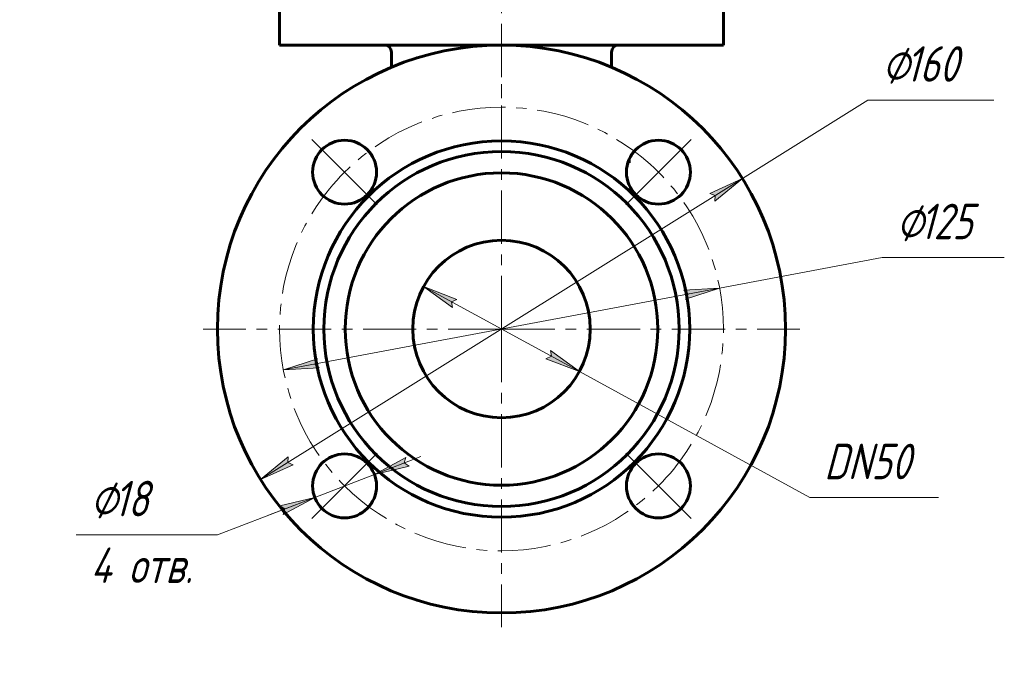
# Model space of a CAD drawing. Header units: millimetres. Extents: x 0 to 594, y 0 to 420.
# Tile 6 of 7: x 345 to 484, y 149 to 238. Entities that reach past the tile are written whole.
import ezdxf

# ---------------------------------------------------------------- set-up
doc = ezdxf.new("R2010")
doc.units = ezdxf.units.MM
for name, pattern in [('K5LT_AXLED', [12, 7.5, -1.5, 1.5, -1.5]), ('K5LT_BASIC', [0]), ('K5LT_THIN', [0])]:
    doc.linetypes.add(name, pattern=pattern)
doc.layers.add('Системный слой', color=7, linetype='Continuous')
doc.layers.add('Системный слой (1)', color=7, linetype='Continuous', true_color=0x6c6c6c)
doc.styles.add('KDIMTEXTSTYLE', font='txt', dxfattribs={"width": 0.96, "oblique": 15, "height": 5})
doc.styles.add('KTEXTSTYLE', font='txt', dxfattribs={"width": 0.96, "height": 5})
doc.dimstyles.new('KDIMSTYLE (0.50)', dxfattribs={"dimtxt": 5, "dimasz": 1, "dimexe": 2, "dimexo": 0, "dimgap": 1, "dimtad": 1, "dimlfac": 2, "dimtxsty": 'KDIMTEXTSTYLE', "dimsah": 1, "dimcen": 0, "dimdle": 1, "dimadec": 0, "dimazin": 0, "dimtfac": 0.667, "dimtmove": 0, "dimatfit": 3, "dimfxl": 1, "dimtvp": 1, "dimtolj": 1, "dimtzin": 0, "dimarcsym": 0})

# ---------------------------------------------------------------- blocks, each defined once
blk = doc.blocks.new('U31')
at = {"layer": 'Системный слой (1)', "color": 143, "linetype": 'K5LT_BASIC', "lineweight": 60, "true_color": 0x33acca}
for p, q in [((381.5, 234.82), (412.75, 234.82)), ((412.75, 234.82), (444, 234.82))]:
    blk.add_line(p, q, dxfattribs=at)
blk = doc.blocks.new('U33')
at = {"layer": 'Системный слой (1)', "color": 143, "linetype": 'K5LT_BASIC', "lineweight": 60, "true_color": 0x33acca}
for p, q in [((430.72, 218.23), (430.71, 218.22)), ((430.71, 218.22), (430.71, 218.21)), ((430.72, 218.26), (430.72, 218.23))]:
    blk.add_line(p, q, dxfattribs=at)
blk = doc.blocks.new('U37')
at = {"layer": 'Системный слой (1)', "color": 30, "linetype": 'K5LT_AXLED', "lineweight": 18, "true_color": 0xff8000}
for q in [(412.75, 236.82), (370.75, 194.82), (454.75, 194.82), (412.75, 152.82)]:
    blk.add_line((412.75, 194.82), q, dxfattribs=at)
blk = doc.blocks.new('U39')
at = {"layer": 'Системный слой (1)', "color": 30, "linetype": 'K5LT_AXLED', "lineweight": 18, "true_color": 0xff8000}
for p, q in [((390.65, 216.92), (386.05, 221.51)), ((434.85, 216.92), (439.44, 221.51)), ((395.25, 212.32), (390.65, 216.92)), ((430.25, 212.32), (434.85, 216.92)), ((395.25, 177.32), (390.65, 172.72)), ((430.25, 177.32), (434.85, 172.72)), ((390.65, 172.72), (386.05, 168.12)), ((434.85, 172.72), (439.44, 168.12))]:
    blk.add_line(p, q, dxfattribs=at)
for start, end in [(45, 135), (135, 225), (315, 45), (225, 315)]:
    blk.add_arc((412.75, 194.82), 31.25, start, end, dxfattribs=at)
blk = doc.blocks.new('D6')
at = {"layer": 'Системный слой (1)'}
for points in [[(442.78, 212.81), (446.67, 216.02), (442.08, 213.93), (442.85, 213.63)], [(378.83, 173.62), (383.42, 175.71), (382.64, 176), (382.72, 176.83)]]:
    blk.add_hatch(color=7, dxfattribs=at).paths.add_polyline_path(points)
at = {"layer": 'Системный слой (1)', "color": 7, "linetype": 'K5LT_THIN', "lineweight": 18, "true_color": 0xffffff}
for p, q in [((446.67, 216.02), (464.35, 227.07)), ((464.35, 227.07), (482.07, 227.07)), ((378.83, 173.62), (446.67, 216.02)), ((442.08, 213.93), (446.67, 216.02)), ((446.67, 216.02), (442.78, 212.81)), ((442.85, 213.63), (442.08, 213.93)), ((442.78, 212.81), (442.85, 213.63)), ((378.83, 173.62), (382.72, 176.83)), ((382.72, 176.83), (382.64, 176)), ((383.42, 175.71), (378.83, 173.62)), ((382.64, 176), (383.42, 175.71))]:
    blk.add_line(p, q, dxfattribs=at)
blk.add_wipeout([(466.35, 228.07), (466.35, 235.45), (479.52, 235.45), (479.52, 228.07)]).dxf.layer = 'Системный слой (1)'
at = {"layer": 'Системный слой (1)', "color": 7, "char_height": 5, "attachment_point": 1, "style": 'KTEXTSTYLE'}
for s, insert in [('\\fArial|b0|c204|p34;\\H5.0;\\W1.000;\\Q15;\\fGOST Type AU|b0|i0|c204|p34;\\Q15;\\W0.960;⌀', (466.35, 234.66)), ('\\fArial|b0|c204|p34;\\H5.0;\\W1.000;\\Q15;\\fGOST Type AU|b0|i0|c204|p34;\\Q15;\\W0.960;160', (469.65, 234.66))]:
    blk.add_mtext(s, dxfattribs=dict(at, insert=insert))
blk = doc.blocks.new('KDIMARROW_01')
at = {"layer": 'Системный слой'}
blk.add_hatch(color=0, dxfattribs=at).paths.add_polyline_path([(0, 0), (-5, 0.66), (-4.5, 0), (-5, -0.66)])
at = {"layer": 'Системный слой', "color": 0, "linetype": 'K5LT_THIN', "lineweight": 18}
for p, q in [((-4.5, 0), (-5, 0.66)), ((-5, 0.66), (0, 0)), ((0, 0), (-5, -0.66)), ((-5, -0.66), (-4.5, 0))]:
    blk.add_line(p, q, dxfattribs=at)
at = {"layer": 'Системный слой (1)', "color": 0, "linetype": 'K5LT_THIN', "lineweight": 18}
blk.add_line((162.1, 194.82), (161.6, 194.82), dxfattribs=at)
blk = doc.blocks.new('D7')
at = {"layer": 'Системный слой (1)'}
for points in [[(438.67, 199.02), (443.46, 200.59), (438.43, 200.31), (439.04, 199.75)], [(387.07, 189.33), (386.46, 189.88), (386.83, 190.62), (382.03, 189.05)]]:
    blk.add_hatch(color=7, dxfattribs=at).paths.add_polyline_path(points)
at = {"layer": 'Системный слой (1)', "color": 7, "linetype": 'K5LT_THIN', "lineweight": 18, "true_color": 0xffffff}
for p, q in [((443.46, 200.59), (466.35, 204.88)), ((466.35, 204.88), (483.54, 204.88)), ((382.03, 189.05), (443.46, 200.59)), ((438.43, 200.31), (443.46, 200.59)), ((439.04, 199.75), (438.43, 200.31)), ((443.46, 200.59), (438.67, 199.02)), ((438.67, 199.02), (439.04, 199.75)), ((382.03, 189.05), (386.83, 190.62)), ((386.83, 190.62), (386.46, 189.88)), ((387.07, 189.33), (382.03, 189.05)), ((386.46, 189.88), (387.07, 189.33))]:
    blk.add_line(p, q, dxfattribs=at)
blk.add_wipeout([(468.35, 205.88), (468.35, 213.26), (481.02, 213.26), (481.02, 205.88)]).dxf.layer = 'Системный слой (1)'
at = {"layer": 'Системный слой (1)', "color": 7, "char_height": 5, "attachment_point": 1, "style": 'KTEXTSTYLE'}
for s, insert in [('\\fArial|b0|c204|p34;\\H5.0;\\W1.000;\\Q15;\\fGOST Type AU|b0|i0|c204|p34;\\Q15;\\W0.960;⌀', (468.35, 212.47)), ('\\fArial|b0|c204|p34;\\H5.0;\\W1.000;\\Q15;\\fGOST Type AU|b0|i0|c204|p34;\\Q15;\\W0.960;125', (471.65, 212.47))]:
    blk.add_mtext(s, dxfattribs=dict(at, insert=insert))
blk = doc.blocks.new('D8')
at = {"layer": 'Системный слой (1)'}
for points in [[(406.48, 198.99), (401.78, 200.82), (405.85, 197.84), (405.73, 198.66)], [(423.72, 188.82), (419.64, 191.8), (419.77, 190.98), (419.01, 190.64)]]:
    blk.add_hatch(color=7, dxfattribs=at).paths.add_polyline_path(points)
at = {"layer": 'Системный слой (1)', "color": 7, "linetype": 'K5LT_THIN', "lineweight": 18, "true_color": 0xffffff}
for p, q in [((401.78, 200.82), (406.48, 198.99)), ((405.85, 197.84), (401.78, 200.82)), ((401.78, 200.82), (423.72, 188.82)), ((406.48, 198.99), (405.73, 198.66)), ((405.73, 198.66), (405.85, 197.84)), ((419.77, 190.98), (419.64, 191.8)), ((419.64, 191.8), (423.72, 188.82)), ((419.01, 190.64), (419.77, 190.98)), ((423.72, 188.82), (419.01, 190.64)), ((423.72, 188.82), (456.17, 171.07)), ((456.17, 171.07), (474.29, 171.07))]:
    blk.add_line(p, q, dxfattribs=at)
blk.add_wipeout([(458.17, 172.07), (458.17, 179.45), (471.73, 179.45), (471.73, 172.07)]).dxf.layer = 'Системный слой (1)'
at = {"layer": 'Системный слой (1)', "color": 7, "insert": (458.17, 178.66), "char_height": 5, "attachment_point": 1, "style": 'KTEXTSTYLE'}
blk.add_mtext('\\fArial|b0|c204|p34;\\H5.0;\\W1.000;\\Q15;\\fGOST Type AU|b0|i0|c204|p34;\\Q15;\\W0.960;DN50', dxfattribs=at)
blk = doc.blocks.new('D9')
at = {"layer": 'Системный слой (1)'}
for points in [[(399.05, 175.95), (399.76, 175.51), (394.85, 174.33), (399.28, 176.74)], [(382.02, 168.7), (386.45, 171.11), (381.55, 169.93), (382.25, 169.49)]]:
    blk.add_hatch(color=7, dxfattribs=at).paths.add_polyline_path(points)
at = {"layer": 'Системный слой (1)', "color": 7, "linetype": 'K5LT_THIN', "lineweight": 18, "true_color": 0xffffff}
for p, q in [((394.85, 174.33), (401.39, 176.84)), ((399.28, 176.74), (394.85, 174.33)), ((399.05, 175.95), (399.28, 176.74)), ((394.85, 174.33), (399.76, 175.51)), ((399.76, 175.51), (399.05, 175.95)), ((394.85, 174.33), (386.45, 171.11)), ((386.45, 171.11), (372.75, 165.85)), ((386.45, 171.11), (379.92, 168.6)), ((386.45, 171.11), (381.55, 169.93)), ((382.02, 168.7), (386.45, 171.11)), ((381.55, 169.93), (382.25, 169.49)), ((382.25, 169.49), (382.02, 168.7))]:
    blk.add_line(p, q, dxfattribs=at)
blk.add_wipeout([(354.87, 157.46), (354.87, 174.23), (370.11, 174.23), (370.11, 157.46)]).dxf.layer = 'Системный слой (1)'
blk.add_line((372.75, 165.85), (352.87, 165.85), dxfattribs=at)
at = {"layer": 'Системный слой (1)', "color": 7, "char_height": 5, "attachment_point": 1, "style": 'KTEXTSTYLE'}
for s, insert in [('\\fArial|b0|c204|p34;\\H5.0;\\W1.000;\\Q15;\\fGOST Type AU|b0|i0|c204|p34;\\Q15;\\W0.960;⌀', (354.87, 173.43)), ('\\fArial|b0|c204|p34;\\H5.0;\\W1.000;\\Q15;\\fGOST Type AU|b0|i0|c204|p34;\\Q15;\\W0.960;18', (358.18, 173.43)), ('\\fArial|b0|c204|p34;\\H5.0;\\W1.000;\\Q15;\\fGOST Type AU|b0|i0|c204|p34;\\Q15;\\W0.960;4 отв.', (354.87, 164.05))]:
    blk.add_mtext(s, dxfattribs=dict(at, insert=insert))

msp = doc.modelspace()

# ---------------------------------------------------------------- linework, layer by layer
at = {"layer": 'Системный слой (1)', "color": 143, "linetype": 'K5LT_BASIC', "lineweight": 60, "true_color": 0x33acca}
for p, q in [((381.498, 234.8182), (381.498, 239.5682)), ((443.998, 234.8182), (443.998, 239.5682)), ((397.248, 231.693), (397.248, 233.8182)), ((428.248, 231.693), (428.248, 233.8182)), ((430.5368, 218.2146), (430.7093, 218.2146)), ((430.5494, 218.2557), (430.7211, 218.2557)), ((430.704, 218.6761), (430.7211, 218.2557)), ((430.7211, 218.2557), (430.7452, 218.2557)), ((430.7452, 218.2557), (430.7452, 218.7701))]:
    msp.add_line(p, q, dxfattribs=at)
for centre, radius in [((412.748, 194.8182), 40), ((390.651, 216.9153), 4.5), ((412.748, 194.8182), 26.5), ((434.8451, 216.9153), 4.5), ((412.748, 194.8182), 25), ((412.748, 194.8182), 22), ((412.748, 194.8182), 12.5), ((390.651, 172.7211), 4.5), ((434.8451, 172.7211), 4.5)]:
    msp.add_circle(centre, radius, dxfattribs=at)
for centre, start, end in [((396.248, 233.8182), 0, 90), ((429.248, 233.8182), 90, 180)]:
    msp.add_arc(centre, 1, start, end, dxfattribs=at)

# ---------------------------------------------------------------- block references
at = {"layer": 'Системный слой (1)'}
for name in ['U37', 'U31', 'U39', 'U33']:
    msp.add_blockref(name, (0, 0), dxfattribs=at)

# ---------------------------------------------------------------- next in the draw order: dimensions: what is measured, and where the dimension line sits
at = {"layer": 'Системный слой (1)', "color": 7}
dim = msp.add_diameter_dim_2p(p1=(344.9087, 152.4174), p2=(480.5874, 237.219), dimstyle='KDIMSTYLE (0.50)', override={"dimtih": 1, "dimtoh": 1, "dimpost": '\\fGOST Type AU|b0|c204|p34;\\H5.0;\\W0.960;\\Q15;<>', "dimblk1": 'KDIMARROW_01', "dimblk2": 'KDIMARROW_01', "dimclrt": 7, "dimtol": 1, "dimtp": 0, "dimtm": 0, "dimtdec": 5, "dimtmove": 1, "dimatfit": 2, "dimtolj": 1}, dxfattribs=at)
dim.commit()
dim.dimension.update_dxf_attribs({"geometry": 'D6', "text_midpoint": (466.3465, 227.0682), "dimtype": 163})

# ---------------------------------------------------------------- next in the draw order: linework, layer by layer
at = {"layer": 'Системный слой (1)', "color": 30, "linetype": 'K5LT_AXLED', "lineweight": 18, "true_color": 0xff8000}
msp.add_line((412.748, 261.8182), (412.748, 225.0682), dxfattribs=at)

# ---------------------------------------------------------------- next in the draw order: dimensions: what is measured, and where the dimension line sits
at = {"layer": 'Системный слой (1)', "color": 7}
dim = msp.add_diameter_dim_2p(p1=(351.3216, 183.2837), p2=(474.1745, 206.3527), dimstyle='KDIMSTYLE (0.50)', override={"dimtih": 1, "dimtoh": 1, "dimpost": '\\fGOST Type AU|b0|c204|p34;\\H5.0;\\W0.960;\\Q15;<>', "dimblk1": 'KDIMARROW_01', "dimblk2": 'KDIMARROW_01', "dimclrt": 7, "dimtol": 1, "dimtp": 0, "dimtm": 0, "dimtdec": 5, "dimtmove": 1, "dimatfit": 2, "dimtolj": 1}, dxfattribs=at)
dim.commit()
dim.dimension.update_dxf_attribs({"geometry": 'D7', "text_midpoint": (468.3465, 204.8828), "dimtype": 163})

# ---------------------------------------------------------------- next in the draw order: dimensions: what is measured, and where the dimension line sits
dim = msp.add_diameter_dim_2p(p1=(390.814, 206.8138), p2=(434.6821, 182.8225), dimstyle='KDIMSTYLE (0.50)', override={"dimtih": 1, "dimtoh": 1, "dimpost": '\\fGOST Type AU|b0|c204|p34;\\H5.0;\\W0.960;\\Q15;<>', "dimblk1": 'KDIMARROW_01', "dimblk2": 'KDIMARROW_01', "dimclrt": 7, "dimtol": 1, "dimtp": 0, "dimtm": 0, "dimtdec": 5, "dimtmove": 1, "dimatfit": 2, "dimtolj": 1}, dxfattribs=at)
dim.commit()
dim.dimension.update_dxf_attribs({"geometry": 'D8', "text_midpoint": (458.1707, 171.0705), "dimtype": 163})

# ---------------------------------------------------------------- next in the draw order: dimensions: what is measured, and where the dimension line sits
dim = msp.add_diameter_dim_2p(p1=(399.0526, 175.9479), p2=(382.2493, 169.4942), dimstyle='KDIMSTYLE (0.50)', override={"dimtih": 1, "dimtoh": 1, "dimpost": '\\fGOST Type AU|b0|c204|p34;\\H5.0;\\W0.960;\\Q15;<>\\X\\fGOST Type AU|b0|c204|p34;\\H5.0;\\W0.960;\\Q15;\\fGOST Type AU|b0|i0|c204|p34;\\Q15;4 отв.', "dimblk1": 'KDIMARROW_01', "dimblk2": 'KDIMARROW_01', "dimclrt": 7, "dimtol": 1, "dimtp": 0, "dimtm": 0, "dimtdec": 5, "dimtmove": 1, "dimatfit": 2, "dimtolj": 1}, dxfattribs=at)
dim.commit()
dim.dimension.update_dxf_attribs({"geometry": 'D9', "text_midpoint": (370.748, 165.8451)})

doc.saveas('drawing.dxf')
